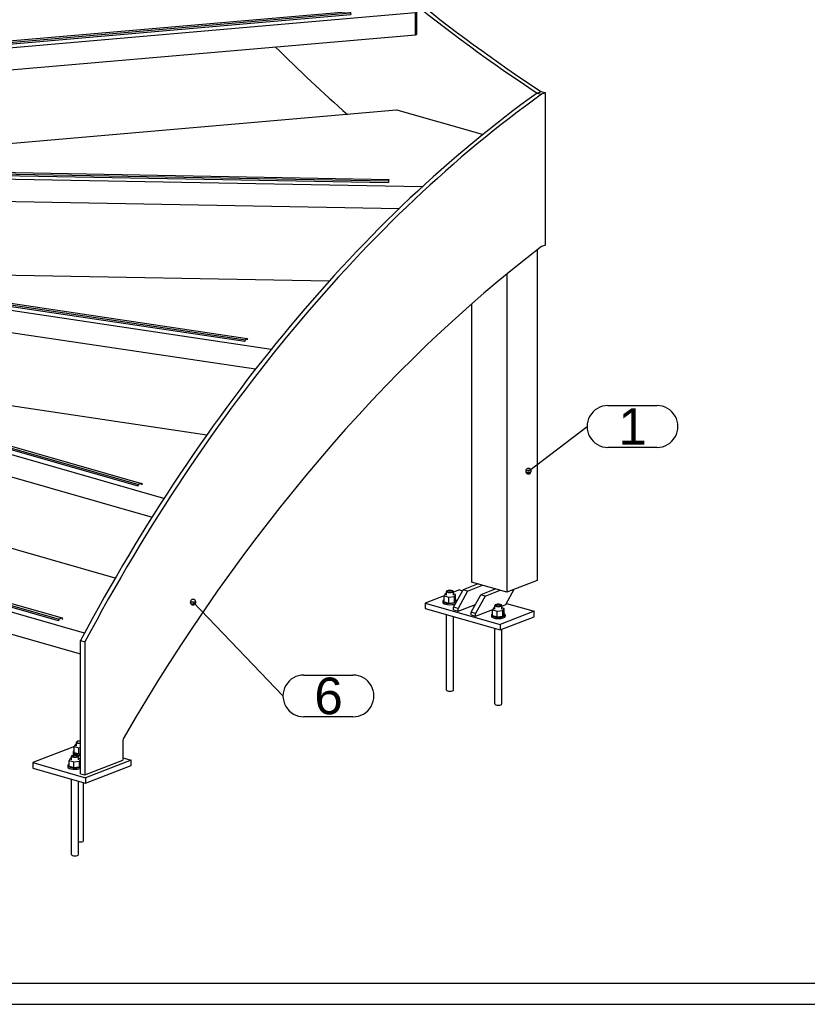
# Model space of a CAD drawing. Header units: millimetres. Extents: x 10376 to 10796, y 14811 to 15108.
# Tile 3 of 14: x 10507 to 10582, y 14816 to 14910. Entities that reach past the tile are written whole.
import ezdxf
from ezdxf.enums import TextEntityAlignment as Align

# ---------------------------------------------------------------- set-up
doc = ezdxf.new("R2010")
doc.units = ezdxf.units.MM
doc.layers.get('0').update_dxf_attribs({"linetype": 'CONTINUOUS'})
doc.layers.add('DIM49', color=4, linetype='CONTINUOUS')
doc.layers.add('TXT_ALL', color=7, linetype='CONTINUOUS')
doc.styles.add('ARIAL', font='arial.ttf')

# ---------------------------------------------------------------- blocks, each defined once
blk = doc.blocks.new('DINA3_00002', base_point=(10789.357, 14817.753))
for p, q in [((10789.357, 14817.753), (10383.357, 14817.753)), ((10381.357, 14815.753), (10791.357, 14815.753))]:
    blk.add_line(p, q)
blk = doc.blocks.new('_ZBL0001_00001')
blk.add_blockref('DINA3_00002', (10789.357, 14817.753))
blk = doc.blocks.new('SHAPE_00465', base_point=(10523.434, 14854.216))
at = {"layer": 'DIM49', "color": 3}
for p, q in [((10523.176, 14854.253), (10523.693, 14854.253)), ((10523.23, 14854.053), (10523.638, 14854.053)), ((10523.544, 14854.453), (10523.323, 14854.453)), ((10523.434, 14854.216), (10532.034, 14845.24)), ((10534.034, 14847.24), (10538.722, 14847.24)), ((10538.722, 14843.24), (10534.034, 14843.24))]:
    blk.add_line(p, q, dxfattribs=at)
blk.add_lwpolyline([(10523.209, 14854.353), (10523.181, 14854.29), (10523.171, 14854.222), (10523.178, 14854.154), (10523.203, 14854.09), (10523.244, 14854.034), (10523.298, 14853.991), (10523.36, 14853.964), (10523.428, 14853.953), (10523.497, 14853.961), (10523.561, 14853.986), (10523.616, 14854.026), (10523.659, 14854.08), (10523.687, 14854.143), (10523.697, 14854.211), (10523.69, 14854.279), (10523.665, 14854.343), (10523.624, 14854.399), (10523.571, 14854.442), (10523.508, 14854.469), (10523.44, 14854.48), (10523.371, 14854.472), (10523.307, 14854.447), (10523.252, 14854.407)], close=True, dxfattribs=at)
for centre, start_param, end_param in [((10534.034, 14845.24), 1.570796, 4.712389), ((10538.722, 14845.24), 4.712389, 7.853982)]:
    blk.add_ellipse(centre, major_axis=(2, 0), ratio=1, start_param=start_param, end_param=end_param, dxfattribs=at)
at = {"layer": 'TXT_ALL', "style": 'ARIAL'}
blk.add_text('6', height=3.5, dxfattribs=at).set_placement((10535.034, 14845.24), align=Align.MIDDLE_LEFT)
blk = doc.blocks.new('Plaatwerk D_ 10_00034', base_point=(10516.722, 14840.871))
for p, q in [((10556.337, 14902.888), (10556.758, 14902.767)), ((10557.12, 14888.354), (10556.758, 14888.214)), ((10512.678, 14837.802), (10512.678, 14850.543)), ((10512.678, 14850.543), (10513.099, 14850.422)), ((10516.722, 14840.871), (10516.722, 14839.085)), ((10512.678, 14837.802), (10513.099, 14837.681))]:
    blk.add_line(p, q)
for points in [[(10556.337, 14902.888), (10556.699, 14903.028), (10557.12, 14902.907)], [(10557.12, 14888.354), (10557.12, 14902.907), (10556.758, 14902.767)], [(10513.099, 14850.422), (10513.099, 14837.681), (10516.722, 14839.085)]]:
    blk.add_lwpolyline(points)
for centre, major_axis, start_param, end_param in [((10575.818, 14786.327), (-37.209, -129.755), 3.801138, 4.377829), ((10576.24, 14786.207), (-37.209, -129.755), 3.801138, 4.377829), ((10580.186, 14766.454), (-39.514, -137.795), 3.831293, 4.322488), ((10517.085, 14841.011), (-0.153, -0.534), 4.322488, 5.148781)]:
    blk.add_ellipse(centre, major_axis=major_axis, ratio=0.614864, start_param=start_param, end_param=end_param)
blk.add_blockref('SHAPE_00465', (10523.434, 14854.216))
blk = doc.blocks.new('Plaatwerk D_ 10_00033')
blk.add_blockref('Plaatwerk D_ 10_00034', (10516.722, 14840.871))
blk = doc.blocks.new('Plaatwerk D_ 10_00036', base_point=(10508.104, 14838.869))
for p, q in [((10512.089, 14840.414), (10508.104, 14838.869)), ((10508.104, 14838.869), (10508.104, 14838.346)), ((10517.506, 14838.581), (10517.506, 14839.105)), ((10508.104, 14838.346), (10513.158, 14836.896)), ((10513.158, 14836.896), (10517.506, 14838.581))]:
    blk.add_line(p, q)
for points in [[(10508.104, 14838.869), (10513.158, 14837.42), (10513.158, 14836.896)], [(10516.722, 14839.33), (10517.506, 14839.105), (10513.158, 14837.42)]]:
    blk.add_lwpolyline(points)
blk = doc.blocks.new('Plaatwerk D_ 10_00035')
blk.add_blockref('Plaatwerk D_ 10_00036', (10508.104, 14838.869))
blk = doc.blocks.new('Trapboom_00032')
for name in ['Plaatwerk D_ 10_00033', 'Plaatwerk D_ 10_00035']:
    blk.add_blockref(name, (0, 0))
blk = doc.blocks.new('Plaatwerk D_ 10_00039', base_point=(10482.596, 14971.321))
blk.add_line((10556.337, 14902.888), (10556.699, 14903.028))
for centre, major_axis, start_param, end_param in [((10591.367, 15038.848), (58.389, -150.693), 5.052607, 5.496429), ((10591.729, 15038.989), (58.389, -150.693), 5.052607, 5.496429), ((10587.728, 15014.929), (54.539, -140.757), 5.270715, 5.338733)]:
    blk.add_ellipse(centre, major_axis=major_axis, ratio=0.714724, start_param=start_param, end_param=end_param)
blk = doc.blocks.new('Plaatwerk D_ 10_00038')
blk.add_blockref('Plaatwerk D_ 10_00039', (10482.596, 14971.321))
blk = doc.blocks.new('Trapboom_00037')
blk.add_blockref('Plaatwerk D_ 10_00038', (0, 0))
blk = doc.blocks.new('SHAPE_00475', base_point=(10555.5, 14866.731))
at = {"layer": 'DIM49', "color": 3}
for p, q in [((10563.103, 14873.003), (10567.791, 14873.003)), ((10555.5, 14866.731), (10561.103, 14871.003)), ((10567.791, 14869.003), (10563.103, 14869.003)), ((10555.759, 14866.77), (10555.24, 14866.77)), ((10555.708, 14866.57), (10555.292, 14866.57)), ((10555.608, 14866.97), (10555.391, 14866.97))]:
    blk.add_line(p, q, dxfattribs=at)
blk.add_lwpolyline([(10555.339, 14866.523), (10555.398, 14866.488), (10555.464, 14866.47), (10555.533, 14866.47), (10555.6, 14866.488), (10555.659, 14866.522), (10555.708, 14866.57), (10555.742, 14866.63), (10555.76, 14866.696), (10555.761, 14866.765), (10555.743, 14866.831), (10555.709, 14866.891), (10555.66, 14866.94), (10555.601, 14866.974), (10555.535, 14866.992), (10555.466, 14866.992), (10555.4, 14866.975), (10555.34, 14866.941), (10555.291, 14866.892), (10555.257, 14866.833), (10555.239, 14866.766), (10555.238, 14866.698), (10555.256, 14866.631), (10555.29, 14866.571)], close=True, dxfattribs=at)
for centre, start_param, end_param in [((10563.103, 14871.003), 1.570796, 4.712389), ((10567.791, 14871.003), 4.712389, 7.853982)]:
    blk.add_ellipse(centre, major_axis=(2, 0), ratio=1, start_param=start_param, end_param=end_param, dxfattribs=at)
at = {"layer": 'TXT_ALL', "style": 'ARIAL'}
blk.add_text('1', height=3.5, dxfattribs=at).set_placement((10564.103, 14871.003), align=Align.MIDDLE_LEFT)
blk = doc.blocks.new('Koker Profiel 80x80x5 EN 10210-2_00122', base_point=(10553.438, 14885.59))
for p, q in [((10556.337, 14887.891), (10556.337, 14856.29)), ((10553.438, 14885.59), (10553.438, 14855.167)), ((10550.069, 14882.729), (10550.069, 14856.133)), ((10553.438, 14855.167), (10550.069, 14856.133)), ((10556.337, 14856.29), (10553.438, 14855.167))]:
    blk.add_line(p, q)
blk.add_blockref('SHAPE_00475', (10555.5, 14866.731))
blk = doc.blocks.new('Koker Profiel 80x80x5 EN 10210-2_00121')
blk.add_blockref('Koker Profiel 80x80x5 EN 10210-2_00122', (10553.438, 14885.59))
blk = doc.blocks.new('Plaatwerk D_ 10_00124', base_point=(10556.058, 14852.809))
for p, q in [((10547.449, 14854.824), (10545.637, 14854.122)), ((10548.898, 14855.386), (10548.321, 14855.162)), ((10548.898, 14855.386), (10549.201, 14855.299)), ((10545.637, 14854.122), (10545.637, 14853.599)), ((10545.637, 14854.122), (10552.797, 14852.069)), ((10553.407, 14854.093), (10556.058, 14853.333)), ((10545.637, 14853.599), (10552.797, 14851.546))]:
    blk.add_line(p, q)
blk.add_lwpolyline([(10556.058, 14852.809), (10556.058, 14853.333), (10552.797, 14852.069), (10552.797, 14851.546)], close=True)
blk = doc.blocks.new('Plaatwerk D_ 10_00123')
blk.add_blockref('Plaatwerk D_ 10_00124', (10556.058, 14852.809))
blk = doc.blocks.new('Plaatwerk D_ 10_00126', base_point=(10551.357, 14854.786))
for p, q in [((10551.357, 14854.786), (10550.451, 14853.126)), ((10552.385, 14855.469), (10550.936, 14854.907)), ((10551.357, 14854.786), (10550.936, 14854.907)), ((10551.357, 14854.786), (10552.806, 14855.348)), ((10553.35, 14853.987), (10554.142, 14855.44)), ((10552.954, 14853.834), (10553.35, 14853.987)), ((10550.451, 14853.126), (10550.03, 14853.247)), ((10550.03, 14852.985), (10550.451, 14852.864)), ((10550.451, 14852.864), (10552.081, 14853.496)), ((10550.451, 14852.864), (10550.451, 14853.126))]:
    blk.add_line(p, q)
blk.add_lwpolyline([(10550.03, 14852.985), (10550.03, 14853.247), (10550.936, 14854.907)])
blk = doc.blocks.new('Plaatwerk D_ 10_00125')
blk.add_blockref('Plaatwerk D_ 10_00126', (10551.357, 14854.786))
blk = doc.blocks.new('Plaatwerk D_ 10_00128', base_point=(10549.672, 14855.27))
for p, q in [((10550.701, 14855.952), (10549.251, 14855.39)), ((10549.672, 14855.27), (10551.122, 14855.831)), ((10549.672, 14855.27), (10548.767, 14853.609)), ((10549.672, 14855.27), (10549.251, 14855.39)), ((10552.163, 14855.383), (10552.234, 14855.512)), ((10548.767, 14853.347), (10550.438, 14853.995)), ((10548.767, 14853.609), (10548.346, 14853.73)), ((10548.346, 14853.468), (10548.767, 14853.347)), ((10548.767, 14853.347), (10548.767, 14853.609))]:
    blk.add_line(p, q)
blk.add_lwpolyline([(10548.346, 14853.468), (10548.346, 14853.73), (10549.251, 14855.39)])
blk = doc.blocks.new('Plaatwerk D_ 10_00127')
blk.add_blockref('Plaatwerk D_ 10_00128', (10549.672, 14855.27))
blk = doc.blocks.new('Kolom_00120')
for name in ['Koker Profiel 80x80x5 EN 10210-2_00121', 'Plaatwerk D_ 10_00127', 'Plaatwerk D_ 10_00123', 'Plaatwerk D_ 10_00125']:
    blk.add_blockref(name, (0, 0))
blk = doc.blocks.new('Hout D_ 40_00161', base_point=(10515.994, 14856.509))
for p, q in [((10475.818, 14861.996), (10484.658, 14865.421)), ((10475.778, 14859.865), (10475.778, 14861.96)), ((10513.054, 14851.245), (10475.836, 14861.918)), ((10475.836, 14859.822), (10475.836, 14861.918)), ((10475.836, 14859.822), (10512.678, 14849.257))]:
    blk.add_line(p, q)
blk.add_lwpolyline([(10515.994, 14856.509), (10484.893, 14865.427)])
for centre, start_param, end_param in [((10484.785, 14865.385), 0.860363, 2.43116), ((10475.944, 14861.96), 2.43116, 3.141593), ((10475.944, 14861.96), 3.141593, 4.001956), ((10475.944, 14859.865), 3.141593, 4.001956)]:
    blk.add_ellipse(centre, major_axis=(0.167, 0), ratio=0.333333, start_param=start_param, end_param=end_param)
blk = doc.blocks.new('Antislip_00163', base_point=(10479.875, 14861.401))
for p, q in [((10479.875, 14861.401), (10510.62, 14852.585)), ((10480.165, 14861.514), (10510.91, 14852.697)), ((10510.91, 14852.697), (10510.62, 14852.585))]:
    blk.add_line(p, q)
for points in [[(10480.165, 14861.514), (10479.875, 14861.401), (10479.803, 14861.268), (10510.547, 14852.452)], [(10510.62, 14852.585), (10510.547, 14852.452), (10510.62, 14852.48)], [(10510.91, 14852.592), (10510.982, 14852.621), (10510.91, 14852.697)]]:
    blk.add_lwpolyline(points)
blk = doc.blocks.new('Antislip_00162')
blk.add_blockref('Antislip_00163', (10479.875, 14861.401))
blk = doc.blocks.new('Hout D_ 40_00160')
for name, p in [('Hout D_ 40_00161', (10515.994, 14856.509)), ('Antislip_00162', (0, 0))]:
    blk.add_blockref(name, p)
blk = doc.blocks.new('Hout D_ 40_00165', base_point=(10485.256, 14875.487))
for p, q in [((10485.021, 14875.481), (10483.426, 14874.863)), ((10483.386, 14872.732), (10483.386, 14874.827)), ((10483.444, 14872.69), (10483.444, 14874.785)), ((10524.74, 14870.187), (10489.463, 14875.438)), ((10483.444, 14872.69), (10519.517, 14862.345))]:
    blk.add_line(p, q)
for points in [[(10485.256, 14875.487), (10487.13, 14874.949)], [(10520.645, 14864.117), (10483.444, 14874.785)], [(10488.109, 14874.974), (10489.269, 14875.423)]]:
    blk.add_lwpolyline(points)
for centre, major_axis, start_param, end_param in [((10485.147, 14875.445), (0.167, 0), 0.860363, 2.43116), ((10483.553, 14874.827), (0.167, 0), 2.43116, 3.141593), ((10483.553, 14874.827), (0.167, 0), 3.141593, 4.001956), ((10487.583, 14875.125), (0.694, 0), 4.001956, 5.572752), ((10489.395, 14875.387), (0.167, 0), 1.150815, 2.43116), ((10483.553, 14872.732), (0.167, 0), 3.141593, 4.001956)]:
    blk.add_ellipse(centre, major_axis=major_axis, ratio=0.333333, start_param=start_param, end_param=end_param)
blk = doc.blocks.new('Antislip_00167', base_point=(10487.484, 14874.268))
for p, q in [((10487.484, 14874.268), (10518.228, 14865.452)), ((10487.774, 14874.381), (10518.518, 14865.564)), ((10518.518, 14865.564), (10518.228, 14865.452))]:
    blk.add_line(p, q)
for points in [[(10487.774, 14874.381), (10487.484, 14874.268), (10487.412, 14874.136), (10518.156, 14865.319)], [(10518.228, 14865.452), (10518.156, 14865.319), (10518.228, 14865.347)], [(10518.518, 14865.46), (10518.591, 14865.488), (10518.518, 14865.564)]]:
    blk.add_lwpolyline(points)
blk = doc.blocks.new('Antislip_00166')
blk.add_blockref('Antislip_00167', (10487.484, 14874.268))
blk = doc.blocks.new('Hout D_ 40_00164')
for name, p in [('Hout D_ 40_00165', (10485.256, 14875.487)), ('Antislip_00166', (0, 0))]:
    blk.add_blockref(name, p)
blk = doc.blocks.new('Hout D_ 40_00169', base_point=(10536.444, 14884.896))
for p, q in [((10487.983, 14884.844), (10490.218, 14885.71)), ((10536.444, 14884.896), (10490.353, 14885.729)), ((10487.943, 14882.713), (10487.943, 14884.808)), ((10530.903, 14878.377), (10488.042, 14884.757)), ((10488.042, 14882.662), (10488.042, 14884.757)), ((10488.042, 14882.662), (10529.421, 14876.503))]:
    blk.add_line(p, q)
for centre, start_param, end_param in [((10490.344, 14885.674), 1.516607, 2.43116), ((10488.11, 14884.808), 2.43116, 3.141593), ((10488.11, 14884.808), 3.141593, 4.292408), ((10488.11, 14882.713), 3.141593, 4.292408)]:
    blk.add_ellipse(centre, major_axis=(0.167, 0), ratio=0.333333, start_param=start_param, end_param=end_param)
blk = doc.blocks.new('Antislip_00171', base_point=(10489.789, 14885.048))
for p, q in [((10489.789, 14885.048), (10528.439, 14879.295)), ((10489.97, 14885.183), (10528.62, 14879.43)), ((10528.62, 14879.43), (10528.439, 14879.295))]:
    blk.add_line(p, q)
for points in [[(10489.97, 14885.183), (10489.789, 14885.048), (10489.744, 14884.909), (10528.394, 14879.156)], [(10528.439, 14879.295), (10528.394, 14879.156), (10528.439, 14879.19)], [(10528.62, 14879.326), (10528.665, 14879.359), (10528.62, 14879.43)]]:
    blk.add_lwpolyline(points)
blk = doc.blocks.new('Antislip_00170')
blk.add_blockref('Antislip_00171', (10489.789, 14885.048))
blk = doc.blocks.new('Hout D_ 40_00168')
for name, p in [('Hout D_ 40_00169', (10536.444, 14884.896)), ('Antislip_00170', (0, 0))]:
    blk.add_blockref(name, p)
blk = doc.blocks.new('Hout D_ 40_00173', base_point=(10488.663, 14895.027))
for p, q in [((10542.878, 14901.243), (10490.354, 14896.695)), ((10551.121, 14898.911), (10543.029, 14901.232)), ((10490.391, 14896.051), (10490.354, 14896.061)), ((10490.391, 14895.696), (10490.391, 14896.051)), ((10488.622, 14892.895), (10488.622, 14894.99)), ((10488.78, 14892.84), (10488.78, 14894.935)), ((10488.78, 14892.84), (10543.161, 14891.857))]:
    blk.add_line(p, q)
for points in [[(10488.663, 14895.027), (10490.464, 14895.725)], [(10545.341, 14893.912), (10488.78, 14894.935)]]:
    blk.add_lwpolyline(points)
for centre, major_axis, start_param, end_param in [((10542.92, 14901.19), (0.167, 0), 0.860363, 1.824955), ((10489.938, 14895.876), (0.694, 0), 0, 0.860363), ((10489.938, 14895.876), (0.694, 0), 5.572752, 6.283185), ((10488.789, 14894.99), (0.167, 0), 2.43116, 3.141593), ((10488.789, 14894.99), (0.167, 0), 3.141593, 4.6582), ((10488.789, 14892.895), (0.167, 0), 3.141593, 4.6582)]:
    blk.add_ellipse(centre, major_axis=major_axis, ratio=0.333333, start_param=start_param, end_param=end_param)
blk = doc.blocks.new('Antislip_00175', base_point=(10491.019, 14895.407))
for p, q in [((10491.019, 14895.407), (10542.132, 14894.483)), ((10491.043, 14895.555), (10542.156, 14894.631)), ((10542.156, 14894.631), (10542.132, 14894.483))]:
    blk.add_line(p, q)
for points in [[(10491.043, 14895.555), (10491.019, 14895.407), (10491.013, 14895.265), (10542.126, 14894.341)], [(10542.132, 14894.483), (10542.126, 14894.341), (10542.132, 14894.378)], [(10542.156, 14894.526), (10542.162, 14894.563), (10542.156, 14894.631)]]:
    blk.add_lwpolyline(points)
blk = doc.blocks.new('Antislip_00174')
blk.add_blockref('Antislip_00175', (10491.019, 14895.407))
blk = doc.blocks.new('Hout D_ 40_00172')
for name, p in [('Hout D_ 40_00173', (10488.663, 14895.027)), ('Antislip_00174', (0, 0))]:
    blk.add_blockref(name, p)
blk = doc.blocks.new('Hout D_ 40_00177', base_point=(10490.64, 14903.803))
for p, q in [((10526.647, 14915.794), (10490.354, 14907.481)), ((10544.771, 14910.651), (10526.85, 14915.79)), ((10544.705, 14910.555), (10490.791, 14905.887)), ((10544.705, 14908.46), (10544.705, 14910.555)), ((10544.829, 14908.514), (10544.829, 14910.609)), ((10490.354, 14905.981), (10490.64, 14905.899)), ((10490.791, 14903.792), (10490.791, 14905.887)), ((10490.64, 14903.803), (10490.354, 14903.885))]:
    blk.add_line(p, q)
for points in [[(10490.791, 14903.792), (10544.705, 14908.46)], [(10490.64, 14903.803), (10490.64, 14905.899)]]:
    blk.add_lwpolyline(points)
for centre, start_param, end_param in [((10526.742, 14915.748), 0.860363, 2.172851), ((10544.663, 14910.609), 4.966548, 6.283185), ((10544.663, 14910.609), 0, 0.860363), ((10544.663, 14908.514), 4.966548, 6.283185), ((10490.749, 14905.941), 4.001956, 4.966548), ((10490.749, 14903.845), 4.001956, 4.966548)]:
    blk.add_ellipse(centre, major_axis=(0.167, 0), ratio=0.333333, start_param=start_param, end_param=end_param)
blk = doc.blocks.new('Antislip_00179', base_point=(10490.738, 14906.408))
for p, q in [((10490.627, 14906.551), (10538.39, 14910.687)), ((10490.738, 14906.408), (10538.502, 14910.544)), ((10538.39, 14910.687), (10538.502, 14910.544)), ((10538.502, 14910.544), (10538.53, 14910.403)), ((10490.766, 14906.267), (10490.738, 14906.303))]:
    blk.add_line(p, q)
for points in [[(10490.627, 14906.551), (10490.738, 14906.408), (10490.766, 14906.267), (10538.53, 14910.403)], [(10490.627, 14906.447), (10490.599, 14906.482), (10490.627, 14906.551)]]:
    blk.add_lwpolyline(points)
blk = doc.blocks.new('Antislip_00178')
blk.add_blockref('Antislip_00179', (10490.738, 14906.408))
blk = doc.blocks.new('Hout D_ 40_00176')
for name, p in [('Hout D_ 40_00177', (10490.64, 14903.803)), ('Antislip_00178', (0, 0))]:
    blk.add_blockref(name, p)
blk = doc.blocks.new('Treden_00159')
for name in ['Hout D_ 40_00176', 'Hout D_ 40_00172', 'Hout D_ 40_00168', 'Hout D_ 40_00164', 'Hout D_ 40_00160']:
    blk.add_blockref(name, (0, 0))
blk = doc.blocks.new('Ankerstang - Ankerstang M12x180_00233', base_point=(10512.422, 14839.493))
for p, q in [((10511.806, 14839.142), (10511.806, 14839.493)), ((10512.472, 14839.142), (10512.472, 14839.493)), ((10511.806, 14830.065), (10511.806, 14837.284)), ((10512.472, 14830.065), (10512.472, 14837.093))]:
    blk.add_line(p, q)
for centre, major_axis, start_param, end_param in [((10512.139, 14839.493), (0.333, 0), 0, 3.141593), ((10512.139, 14839.493), (0.333, 0), 3.141593, 6.283185), ((10512.139, 14839.493), (0.283, 0), 0, 6.283185), ((10512.139, 14830.065), (0.333, 0), 3.141593, 6.283185)]:
    blk.add_ellipse(centre, major_axis=major_axis, ratio=0.333333, start_param=start_param, end_param=end_param)
blk = doc.blocks.new('Ankerstang - Ankerstang M12x180_00232')
blk.add_blockref('Ankerstang - Ankerstang M12x180_00233', (10512.422, 14839.493))
blk = doc.blocks.new('Sluitring (DIN 125)-M12_00235', base_point=(10511.472, 14838.445))
blk.add_line((10511.472, 14838.576), (10511.472, 14838.445))
for centre, start_param, end_param in [((10512.139, 14838.576), 2.527644, 3.141593), ((10512.139, 14838.576), 3.141593, 5.653584), ((10512.139, 14838.445), 3.141593, 5.653584)]:
    blk.add_ellipse(centre, major_axis=(0.667, 0), ratio=0.333333, start_param=start_param, end_param=end_param)
blk = doc.blocks.new('Sluitring (DIN 125)-M12_00234')
blk.add_blockref('Sluitring (DIN 125)-M12_00235', (10511.472, 14838.445))
blk = doc.blocks.new('Zeskantmoer (ISO 4032)-M12_00237', base_point=(10512.032, 14838.387))
for p, q in [((10511.594, 14839.078), (10512.032, 14838.953)), ((10511.594, 14838.513), (10511.594, 14839.078)), ((10512.032, 14838.387), (10512.032, 14838.953)), ((10512.678, 14839.207), (10512.472, 14839.266)), ((10512.577, 14838.451), (10512.678, 14838.629))]:
    blk.add_line(p, q)
for points in [[(10511.806, 14839.28), (10511.701, 14839.267), (10511.594, 14839.078)], [(10511.594, 14838.513), (10512.032, 14838.387), (10512.577, 14838.451), (10512.577, 14839.016)], [(10512.032, 14838.953), (10512.577, 14839.016), (10512.678, 14839.195)]]:
    blk.add_lwpolyline(points)
blk = doc.blocks.new('Zeskantmoer (ISO 4032)-M12_00236')
blk.add_blockref('Zeskantmoer (ISO 4032)-M12_00237', (10512.032, 14838.387))
blk = doc.blocks.new('Montage_00231')
for name in ['Zeskantmoer (ISO 4032)-M12_00236', 'Ankerstang - Ankerstang M12x180_00232', 'Sluitring (DIN 125)-M12_00234']:
    blk.add_blockref(name, (0, 0))
blk = doc.blocks.new('Ankerstang - Ankerstang M12x180_00240', base_point=(10512.678, 14840.911))
for p, q in [((10512.295, 14840.467), (10512.295, 14840.818)), ((10512.962, 14831.39), (10512.962, 14836.953))]:
    blk.add_line(p, q)
for centre, major_axis, start_param, end_param in [((10512.628, 14840.818), (0.333, 0), 1.421474, 3.141593), ((10512.628, 14840.818), (0.333, 0), 3.141593, 4.861711), ((10512.628, 14840.818), (0.283, 0), 1.394869, 4.888316), ((10512.628, 14831.39), (0.333, 0), 4.225638, 6.283185)]:
    blk.add_ellipse(centre, major_axis=major_axis, ratio=0.333333, start_param=start_param, end_param=end_param)
blk = doc.blocks.new('Ankerstang - Ankerstang M12x180_00239')
blk.add_blockref('Ankerstang - Ankerstang M12x180_00240', (10512.678, 14840.911))
blk = doc.blocks.new('Sluitring (DIN 125)-M12_00242', base_point=(10511.962, 14839.771))
blk.add_line((10511.962, 14839.902), (10511.962, 14839.771))
for centre, start_param, end_param in [((10512.628, 14839.902), 2.527644, 3.141593), ((10512.628, 14839.902), 3.141593, 4.786842), ((10512.628, 14839.771), 3.141593, 3.999818), ((10512.628, 14839.771), 4.363354, 4.786842)]:
    blk.add_ellipse(centre, major_axis=(0.667, 0), ratio=0.333333, start_param=start_param, end_param=end_param)
blk = doc.blocks.new('Sluitring (DIN 125)-M12_00241')
blk.add_blockref('Sluitring (DIN 125)-M12_00242', (10511.962, 14839.771))
blk = doc.blocks.new('Zeskantmoer (ISO 4032)-M12_00244', base_point=(10512.521, 14839.712))
for p, q in [((10512.083, 14840.404), (10512.521, 14840.278)), ((10512.083, 14839.838), (10512.083, 14840.404)), ((10512.521, 14840.278), (10512.678, 14840.296)), ((10512.521, 14839.712), (10512.521, 14840.278))]:
    blk.add_line(p, q)
for points in [[(10512.295, 14840.605), (10512.191, 14840.593), (10512.083, 14840.404)], [(10512.083, 14839.838), (10512.521, 14839.712), (10512.678, 14839.731)]]:
    blk.add_lwpolyline(points)
blk = doc.blocks.new('Zeskantmoer (ISO 4032)-M12_00243')
blk.add_blockref('Zeskantmoer (ISO 4032)-M12_00244', (10512.521, 14839.712))
blk = doc.blocks.new('Montage_00238')
for name in ['Ankerstang - Ankerstang M12x180_00239', 'Sluitring (DIN 125)-M12_00241', 'Zeskantmoer (ISO 4032)-M12_00243']:
    blk.add_blockref(name, (0, 0))
blk = doc.blocks.new('Montage in vloer_00230')
for name in ['Montage_00238', 'Montage_00231']:
    blk.add_blockref(name, (0, 0))
blk = doc.blocks.new('Ankerstang - Ankerstang M12x180_00311', base_point=(10552.904, 14853.9))
for p, q in [((10552.287, 14853.549), (10552.287, 14853.9)), ((10552.954, 14853.549), (10552.954, 14853.9)), ((10552.287, 14844.472), (10552.287, 14851.692)), ((10552.954, 14844.472), (10552.954, 14851.606))]:
    blk.add_line(p, q)
for centre, major_axis, start_param, end_param in [((10552.621, 14853.9), (0.333, 0), 0, 3.141593), ((10552.621, 14853.9), (0.333, 0), 3.141593, 6.283185), ((10552.621, 14853.9), (0.283, 0), 0, 6.283185), ((10552.621, 14844.472), (0.333, 0), 3.141593, 6.283185)]:
    blk.add_ellipse(centre, major_axis=major_axis, ratio=0.333333, start_param=start_param, end_param=end_param)
blk = doc.blocks.new('Ankerstang - Ankerstang M12x180_00310')
blk.add_blockref('Ankerstang - Ankerstang M12x180_00311', (10552.904, 14853.9))
blk = doc.blocks.new('Sluitring (DIN 125)-M12_00313', base_point=(10551.954, 14852.853))
for p, q in [((10551.954, 14852.984), (10551.954, 14852.853)), ((10553.287, 14852.984), (10553.287, 14852.853))]:
    blk.add_line(p, q)
for centre, start_param, end_param in [((10552.621, 14852.984), 2.527644, 3.141593), ((10552.621, 14852.984), 3.141593, 6.283185), ((10552.621, 14852.984), 0, 0.613949), ((10552.621, 14852.853), 3.141593, 6.283185)]:
    blk.add_ellipse(centre, major_axis=(0.667, 0), ratio=0.333333, start_param=start_param, end_param=end_param)
blk = doc.blocks.new('Sluitring (DIN 125)-M12_00312')
blk.add_blockref('Sluitring (DIN 125)-M12_00313', (10551.954, 14852.853))
blk = doc.blocks.new('Zeskantmoer (ISO 4032)-M12_00315', base_point=(10552.513, 14852.795))
for p, q in [((10552.076, 14853.486), (10552.513, 14853.36)), ((10552.076, 14852.92), (10552.076, 14853.486)), ((10552.513, 14852.795), (10552.513, 14853.36)), ((10553.058, 14852.858), (10553.165, 14853.047)), ((10553.165, 14853.047), (10553.165, 14853.613))]:
    blk.add_line(p, q)
for points in [[(10552.287, 14853.687), (10552.183, 14853.675), (10552.076, 14853.486)], [(10552.076, 14852.92), (10552.513, 14852.795), (10553.058, 14852.858), (10553.058, 14853.424)], [(10552.513, 14853.36), (10553.058, 14853.424), (10553.165, 14853.613), (10552.954, 14853.674)]]:
    blk.add_lwpolyline(points)
blk = doc.blocks.new('Zeskantmoer (ISO 4032)-M12_00314')
blk.add_blockref('Zeskantmoer (ISO 4032)-M12_00315', (10552.513, 14852.795))
blk = doc.blocks.new('Montage_00309')
for name in ['Ankerstang - Ankerstang M12x180_00310', 'Sluitring (DIN 125)-M12_00312', 'Zeskantmoer (ISO 4032)-M12_00314']:
    blk.add_blockref(name, (0, 0))
blk = doc.blocks.new('Ankerstang - Ankerstang M12x180_00318', base_point=(10548.271, 14855.229))
for p, q in [((10547.655, 14854.878), (10547.655, 14855.229)), ((10548.321, 14854.878), (10548.321, 14855.229)), ((10547.655, 14845.801), (10547.655, 14853.02)), ((10548.321, 14845.801), (10548.321, 14852.829))]:
    blk.add_line(p, q)
for centre, major_axis, start_param, end_param in [((10547.988, 14855.229), (0.333, 0), 0, 3.141593), ((10547.988, 14855.229), (0.333, 0), 3.141593, 6.283185), ((10547.988, 14855.229), (0.283, 0), 0, 6.283185), ((10547.988, 14845.801), (0.333, 0), 3.141593, 6.283185)]:
    blk.add_ellipse(centre, major_axis=major_axis, ratio=0.333333, start_param=start_param, end_param=end_param)
blk = doc.blocks.new('Ankerstang - Ankerstang M12x180_00317')
blk.add_blockref('Ankerstang - Ankerstang M12x180_00318', (10548.271, 14855.229))
blk = doc.blocks.new('Sluitring (DIN 125)-M12_00320', base_point=(10547.321, 14854.181))
for p, q in [((10547.321, 14854.312), (10547.321, 14854.181)), ((10548.655, 14854.312), (10548.655, 14854.296))]:
    blk.add_line(p, q)
for centre, start_param, end_param in [((10547.988, 14854.312), 2.527644, 3.141593), ((10547.988, 14854.312), 3.141593, 6.021888), ((10547.988, 14854.181), 3.141593, 5.632647), ((10547.988, 14854.312), 0, 0.613949), ((10547.988, 14854.312), 6.184738, 6.283185)]:
    blk.add_ellipse(centre, major_axis=(0.667, 0), ratio=0.333333, start_param=start_param, end_param=end_param)
blk = doc.blocks.new('Sluitring (DIN 125)-M12_00319')
blk.add_blockref('Sluitring (DIN 125)-M12_00320', (10547.321, 14854.181))
blk = doc.blocks.new('Zeskantmoer (ISO 4032)-M12_00322', base_point=(10547.881, 14854.123))
for p, q in [((10547.443, 14854.814), (10547.881, 14854.689)), ((10547.443, 14854.249), (10547.443, 14854.814)), ((10548.533, 14854.376), (10548.533, 14854.942)), ((10547.881, 14854.123), (10547.881, 14854.689)), ((10548.426, 14854.187), (10548.533, 14854.376))]:
    blk.add_line(p, q)
for points in [[(10547.655, 14855.016), (10547.55, 14855.003), (10547.443, 14854.814)], [(10547.443, 14854.249), (10547.881, 14854.123), (10548.426, 14854.187), (10548.426, 14854.752)], [(10547.881, 14854.689), (10548.426, 14854.752), (10548.533, 14854.942), (10548.321, 14855.002)]]:
    blk.add_lwpolyline(points)
blk = doc.blocks.new('Zeskantmoer (ISO 4032)-M12_00321')
blk.add_blockref('Zeskantmoer (ISO 4032)-M12_00322', (10547.881, 14854.123))
blk = doc.blocks.new('Montage_00316')
for name in ['Zeskantmoer (ISO 4032)-M12_00321', 'Ankerstang - Ankerstang M12x180_00317', 'Sluitring (DIN 125)-M12_00319']:
    blk.add_blockref(name, (0, 0))
blk = doc.blocks.new('Montage in vloer_00308')
for name in ['Montage_00316', 'Montage_00309']:
    blk.add_blockref(name, (0, 0))
blk = doc.blocks.new('MONTAGE_00229')
for name in ['Montage in vloer_00308', 'Montage in vloer_00230']:
    blk.add_blockref(name, (0, 0))
blk = doc.blocks.new('BNR 15_00031')
for name in ['MONTAGE_00229', 'Treden_00159', 'Trapboom_00037', 'Trapboom_00032', 'Kolom_00120']:
    blk.add_blockref(name, (0, 0))
blk = doc.blocks.new('Breda_00030')
blk.add_blockref('BNR 15_00031', (0, 0))
blk = doc.blocks.new('_A3D0002_00029')
blk.add_blockref('Breda_00030', (0, 0))
blk = doc.blocks.new('_ANS0002_00028')
blk.add_blockref('_A3D0002_00029', (0, 0))

msp = doc.modelspace()

# ---------------------------------------------------------------- block references
for name in ['_ZBL0001_00001', '_ANS0002_00028']:
    msp.add_blockref(name, (0, 0))

doc.saveas('drawing.dxf')
